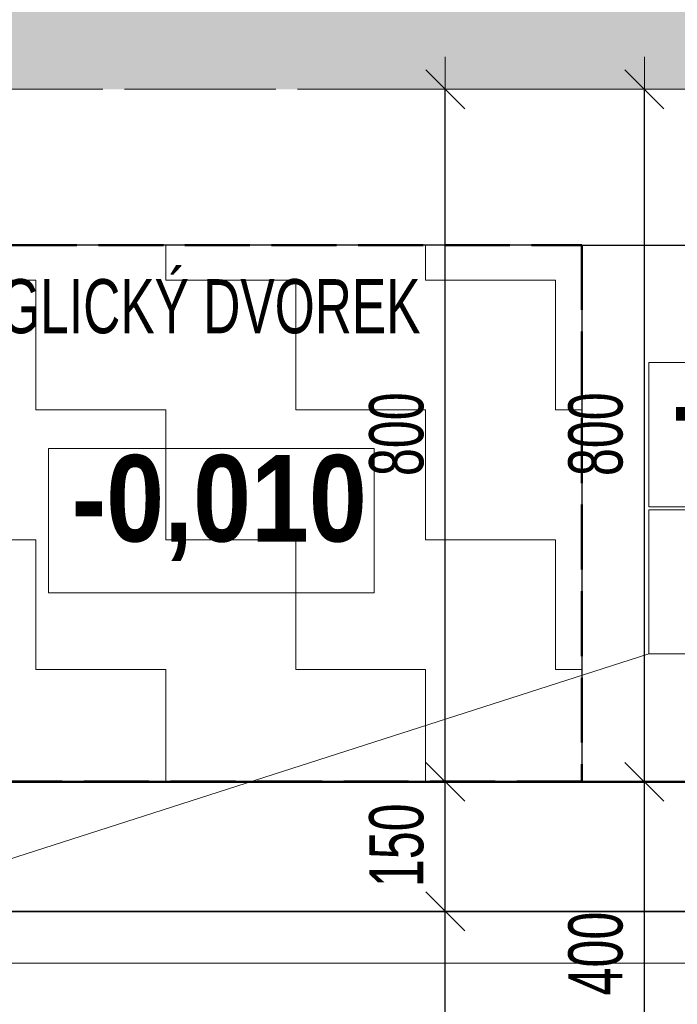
# Model space of a CAD drawing. Header units: millimetres. Extents: x -6145 to 8557, y -96590 to -75675.
# Tile 24 of 29: x 4181 to 4941, y -81987 to -80849. Entities that reach past the tile are written whole.
import ezdxf

# ---------------------------------------------------------------- set-up
doc = ezdxf.new("R2010")
doc.units = ezdxf.units.MM
doc.header["$PDMODE"] = 65
doc.linetypes.add('Carkovana 2x_1', pattern=[100, 75, -25])
doc.linetypes.add('Carkovana 2x_1_1', pattern=[200, 150, -50])
doc.layers.add('XR$1$VSTUPNÍ SCHODIŠTĚ - ZÁKLADY_1', color=7, linetype='Continuous', lineweight=25)
doc.layers.add('XR$2$VSTUPNÍ SCHODY - PUDORYS_1', color=7, linetype='Continuous', lineweight=25)
doc.styles.add('ARIALNARROW', font='ARIALN.TTF')
doc.dimstyles.new('DIMSTYLE_3', dxfattribs={"dimtxt": 62.5, "dimasz": 75, "dimexe": 0, "dimexo": 0, "dimgap": 31.25, "dimtad": 2, "dimdec": 0, "dimrnd": 5, "dimzin": 12, "dimdsep": 46, "dimtxsty": 'ARIALNARROW', "dimblk1": 'ALL_ML_STRICH', "dimblk2": 'ALL_ML_STRICH', "dimsah": 1, "dimcen": 0, "dimclrd": 6, "dimclre": 6, "dimclrt": 6, "dimadec": 0, "dimazin": 0, "dimtfac": 1, "dimtdec": 0, "dimtix": 1, "dimtmove": 2, "dimatfit": 3, "dimfxl": 0, "dimtzin": 0, "dimlwd": 0, "dimlwe": 13, "dimarcsym": 0})
doc.dimstyles.new('DIMSTYLE_5', dxfattribs={"dimtxt": 62.5, "dimasz": 75, "dimexe": 0, "dimexo": 0, "dimgap": 31.25, "dimtad": 2, "dimdec": 0, "dimrnd": 5, "dimzin": 12, "dimdsep": 46, "dimtxsty": 'ARIALNARROW', "dimblk1": 'ALL_ML_STRICH', "dimblk2": 'ALL_ML_STRICH', "dimsah": 1, "dimcen": 0, "dimclrd": 6, "dimclre": 6, "dimclrt": 6, "dimadec": 0, "dimazin": 0, "dimtfac": 1, "dimtdec": 0, "dimtix": 1, "dimtmove": 2, "dimatfit": 3, "dimfxl": 0, "dimtvp": 1.2, "dimtzin": 0, "dimlwd": 0, "dimlwe": 13, "dimarcsym": 0})
doc.dimstyles.new('DIMSTYLE_8', dxfattribs={"dimtxt": 100, "dimasz": 150, "dimexe": 0, "dimexo": 0, "dimgap": 50, "dimtad": 2, "dimdec": 0, "dimrnd": 5, "dimzin": 12, "dimdsep": 46, "dimtxsty": 'ARIALNARROW', "dimblk1": 'ALL_ML_STRICH', "dimblk2": 'ALL_ML_STRICH', "dimsah": 1, "dimcen": 0, "dimclrd": 6, "dimclre": 6, "dimclrt": 6, "dimadec": 0, "dimazin": 0, "dimtfac": 1, "dimtdec": 0, "dimtix": 1, "dimtmove": 2, "dimatfit": 3, "dimfxl": 0, "dimtzin": 0, "dimlwd": 0, "dimlwe": 18, "dimarcsym": 0})

# ---------------------------------------------------------------- blocks, each defined once
blk = doc.blocks.new('ALL_ML_STRICH')
at = {"color": 0, "linetype": 'ByBlock', "lineweight": -2}
for p, q in [((0, -0.5), (0, 0.5)), ((-0.3, -0.3), (0.3, 0.3)), ((-1, 0), (0.5, 0))]:
    blk.add_line(p, q, dxfattribs=at)
blk = doc.blocks.new('*D28')
at = {"layer": 'DEFPOINTS', "color": 6, "linetype": 'Continuous', "lineweight": 13}
for p in [(3752.2, -80397.5), (3752.2, -80417.5), (6880.5, -80929.4)]:
    blk.add_point(p, dxfattribs=at)
at = {"layer": 'XR$1$VSTUPNÍ SCHODIŠTĚ - ZÁKLADY_1', "color": 6, "linetype": 'Continuous', "lineweight": -2}
for p, q in [((3752.2, -80397.5), (3752.2, -80417.5)), ((3752.2, -80417.5), (6880.5, -80417.5)), ((6880.5, -80726.6), (6880.5, -80417.5))]:
    blk.add_line(p, q, dxfattribs=at)
at = {"layer": 'XR$1$VSTUPNÍ SCHODIŠTĚ - ZÁKLADY_1', "color": 6, "linetype": 'Continuous', "lineweight": 13, "xscale": 75, "yscale": 75, "zscale": 75, "rotation": 180}
blk.add_blockref('ALL_ML_STRICH', (3752.2, -80417.5), dxfattribs=at)
at = {"layer": 'XR$1$VSTUPNÍ SCHODIŠTĚ - ZÁKLADY_1', "color": 6, "linetype": 'Continuous', "lineweight": 13, "xscale": 75, "yscale": 75, "zscale": 75}
blk.add_blockref('ALL_ML_STRICH', (6880.5, -80417.5), dxfattribs=at)
at = {"layer": 'XR$1$VSTUPNÍ SCHODIŠTĚ - ZÁKLADY_1', "color": 6, "linetype": 'Continuous', "lineweight": 13, "insert": (5315.6, -80361.2), "char_height": 62.5, "width": 202.857, "attachment_point": 5, "style": 'ARIALNARROW'}
blk.add_mtext('\\W0.81;\\A1;{3130}', dxfattribs=at)
blk = doc.blocks.new('*D62')
at = {"layer": 'DEFPOINTS', "color": 6, "linetype": 'Continuous', "lineweight": 13}
for p in [(4666, -81729.7), (4666, -82129.7), (4902.8, -82129.7)]:
    blk.add_point(p, dxfattribs=at)
at = {"layer": 'XR$1$VSTUPNÍ SCHODIŠTĚ - ZÁKLADY_1', "color": 6, "linetype": 'Continuous', "lineweight": -2}
for p, q in [((4902.8, -81729.7), (4902.8, -81729.7)), ((4902.8, -82129.7), (4902.8, -81729.7)), ((4902.8, -82129.7), (4902.8, -82129.7))]:
    blk.add_line(p, q, dxfattribs=at)
at = {"layer": 'XR$1$VSTUPNÍ SCHODIŠTĚ - ZÁKLADY_1', "color": 6, "linetype": 'Continuous', "lineweight": 13, "xscale": 75, "yscale": 75, "zscale": 75}
for p, rotation in [((4902.8, -81729.7), 90), ((4902.8, -82129.7), 270)]:
    blk.add_blockref('ALL_ML_STRICH', p, dxfattribs=dict(at, rotation=rotation))
at = {"layer": 'XR$1$VSTUPNÍ SCHODIŠTĚ - ZÁKLADY_1', "color": 6, "linetype": 'Continuous', "lineweight": 13, "insert": (4846.6, -81928.1), "char_height": 62.5, "width": 152.143, "attachment_point": 5, "rotation": 90, "style": 'ARIALNARROW'}
blk.add_mtext('\\W0.81;\\A1;{400}', dxfattribs=at)
blk = doc.blocks.new('*D63')
at = {"layer": 'DEFPOINTS', "color": 6, "linetype": 'Continuous', "lineweight": 13}
for p in [(4666, -80929.4), (4666, -81729.7), (4902.8, -81729.7)]:
    blk.add_point(p, dxfattribs=at)
at = {"layer": 'XR$1$VSTUPNÍ SCHODIŠTĚ - ZÁKLADY_1', "color": 6, "linetype": 'Continuous', "lineweight": -2}
for p, q in [((4902.8, -80929.4), (4902.8, -80929.4)), ((4902.8, -81729.7), (4902.8, -80929.4)), ((4902.8, -81729.7), (4902.8, -81729.7))]:
    blk.add_line(p, q, dxfattribs=at)
at = {"layer": 'XR$1$VSTUPNÍ SCHODIŠTĚ - ZÁKLADY_1', "color": 6, "linetype": 'Continuous', "lineweight": 13, "xscale": 75, "yscale": 75, "zscale": 75}
for p, rotation in [((4902.8, -80929.4), 90), ((4902.8, -81729.7), 270)]:
    blk.add_blockref('ALL_ML_STRICH', p, dxfattribs=dict(at, rotation=rotation))
at = {"layer": 'XR$1$VSTUPNÍ SCHODIŠTĚ - ZÁKLADY_1', "color": 6, "linetype": 'Continuous', "lineweight": 13, "insert": (4846.6, -81328), "char_height": 62.5, "width": 152.143, "attachment_point": 5, "rotation": 90, "style": 'ARIALNARROW'}
blk.add_mtext('\\W0.81;\\A1;{800}', dxfattribs=at)
blk = doc.blocks.new('*D86')
at = {"layer": 'DEFPOINTS', "color": 6, "linetype": 'Continuous', "lineweight": 13}
for p in [(4904.3, -81879.4), (4672.8, -83429.4), (4926, -83429.4)]:
    blk.add_point(p, dxfattribs=at)
at = {"layer": 'XR$1$VSTUPNÍ SCHODIŠTĚ - ZÁKLADY_1', "color": 6, "linetype": 'Continuous', "lineweight": -2}
for p, q in [((4672.8, -81879.4), (4672.8, -81879.4)), ((4672.8, -83429.4), (4672.8, -81879.4)), ((4672.8, -83429.4), (4672.8, -83429.4))]:
    blk.add_line(p, q, dxfattribs=at)
at = {"layer": 'XR$1$VSTUPNÍ SCHODIŠTĚ - ZÁKLADY_1', "color": 6, "linetype": 'Continuous', "lineweight": 13, "xscale": 75, "yscale": 75, "zscale": 75}
for p, rotation in [((4672.8, -81879.4), 90), ((4672.8, -83429.4), 270)]:
    blk.add_blockref('ALL_ML_STRICH', p, dxfattribs=dict(at, rotation=rotation))
at = {"layer": 'XR$1$VSTUPNÍ SCHODIŠTĚ - ZÁKLADY_1', "color": 6, "linetype": 'Continuous', "lineweight": 13, "insert": (4616.6, -82680), "char_height": 62.5, "width": 202.857, "attachment_point": 5, "rotation": 90, "style": 'ARIALNARROW'}
blk.add_mtext('\\W0.81;\\A1;{1550}', dxfattribs=at)
blk = doc.blocks.new('*D87')
at = {"layer": 'DEFPOINTS', "color": 6, "linetype": 'Continuous', "lineweight": 13}
for p in [(4915.9, -81729.7), (4672.8, -81879.4), (4904.3, -81879.4)]:
    blk.add_point(p, dxfattribs=at)
at = {"layer": 'XR$1$VSTUPNÍ SCHODIŠTĚ - ZÁKLADY_1', "color": 6, "linetype": 'Continuous', "lineweight": -2}
for p, q in [((4672.8, -81729.7), (4672.8, -81729.7)), ((4672.8, -81879.4), (4672.8, -81729.7)), ((4672.8, -81879.4), (4672.8, -81879.4))]:
    blk.add_line(p, q, dxfattribs=at)
at = {"layer": 'XR$1$VSTUPNÍ SCHODIŠTĚ - ZÁKLADY_1', "color": 6, "linetype": 'Continuous', "lineweight": 13, "xscale": 75, "yscale": 75, "zscale": 75}
for p, rotation in [((4672.8, -81729.7), 90), ((4672.8, -81879.4), 270)]:
    blk.add_blockref('ALL_ML_STRICH', p, dxfattribs=dict(at, rotation=rotation))
at = {"layer": 'XR$1$VSTUPNÍ SCHODIŠTĚ - ZÁKLADY_1', "color": 6, "linetype": 'Continuous', "lineweight": 13, "insert": (4616.6, -81803), "char_height": 62.5, "width": 152.143, "attachment_point": 5, "rotation": 90, "style": 'ARIALNARROW'}
blk.add_mtext('\\W0.81;\\A1;{150}', dxfattribs=at)
blk = doc.blocks.new('*D88')
at = {"layer": 'DEFPOINTS', "color": 6, "linetype": 'Continuous', "lineweight": 13}
for p in [(4902.1, -80929.4), (4672.8, -81729.7), (4915.9, -81729.7)]:
    blk.add_point(p, dxfattribs=at)
at = {"layer": 'XR$1$VSTUPNÍ SCHODIŠTĚ - ZÁKLADY_1', "color": 6, "linetype": 'Continuous', "lineweight": -2}
for p, q in [((4672.8, -80929.4), (4672.8, -80929.4)), ((4672.8, -81729.7), (4672.8, -80929.4)), ((4672.8, -81729.7), (4672.8, -81729.7))]:
    blk.add_line(p, q, dxfattribs=at)
at = {"layer": 'XR$1$VSTUPNÍ SCHODIŠTĚ - ZÁKLADY_1', "color": 6, "linetype": 'Continuous', "lineweight": 13, "xscale": 75, "yscale": 75, "zscale": 75}
for p, rotation in [((4672.8, -80929.4), 90), ((4672.8, -81729.7), 270)]:
    blk.add_blockref('ALL_ML_STRICH', p, dxfattribs=dict(at, rotation=rotation))
at = {"layer": 'XR$1$VSTUPNÍ SCHODIŠTĚ - ZÁKLADY_1', "color": 6, "linetype": 'Continuous', "lineweight": 13, "insert": (4616.6, -81328), "char_height": 62.5, "width": 152.143, "attachment_point": 5, "rotation": 90, "style": 'ARIALNARROW'}
blk.add_mtext('\\W0.81;\\A1;{800}', dxfattribs=at)
blk = doc.blocks.new('*D130')
at = {"layer": 'DEFPOINTS', "color": 6, "linetype": 'Continuous', "lineweight": 18}
for p in [(3752.2, -80176.2), (3752.2, -80929.4), (6532.2, -81109.7)]:
    blk.add_point(p, dxfattribs=at)
at = {"layer": 'XR$2$VSTUPNÍ SCHODY - PUDORYS_1', "color": 6, "linetype": 'Continuous', "lineweight": -2}
for p, q in [((3752.2, -80176.2), (3752.2, -80176.2)), ((3752.2, -80176.2), (6532.2, -80176.2)), ((6532.2, -80709.3), (6532.2, -80176.2))]:
    blk.add_line(p, q, dxfattribs=at)
at = {"layer": 'XR$2$VSTUPNÍ SCHODY - PUDORYS_1', "color": 6, "linetype": 'Continuous', "lineweight": 18, "xscale": 150, "yscale": 150, "zscale": 150, "rotation": 180}
blk.add_blockref('ALL_ML_STRICH', (3752.2, -80176.2), dxfattribs=at)
at = {"layer": 'XR$2$VSTUPNÍ SCHODY - PUDORYS_1', "color": 6, "linetype": 'Continuous', "lineweight": 18, "xscale": 150, "yscale": 150, "zscale": 150}
blk.add_blockref('ALL_ML_STRICH', (6532.2, -80176.2), dxfattribs=at)
at = {"layer": 'XR$2$VSTUPNÍ SCHODY - PUDORYS_1', "color": 6, "linetype": 'Continuous', "lineweight": 18, "insert": (5141.1, -80076.2), "char_height": 100, "width": 324.571, "attachment_point": 5, "style": 'ARIALNARROW'}
blk.add_mtext('\\W0.81;\\A1;{2780}', dxfattribs=at)
blk = doc.blocks.new('*D145')
at = {"layer": 'DEFPOINTS', "color": 6, "linetype": 'Continuous', "lineweight": 18}
for p in [(3772.2, -81879.4), (6682.2, -81879.4), (3772.2, -82297.4)]:
    blk.add_point(p, dxfattribs=at)
at = {"layer": 'XR$2$VSTUPNÍ SCHODY - PUDORYS_1', "color": 6, "linetype": 'Continuous', "lineweight": -2}
for p, q in [((3772.2, -82037.3), (3772.2, -82297.4)), ((6682.2, -82271.7), (6682.2, -82297.4)), ((3772.2, -82297.4), (6682.2, -82297.4))]:
    blk.add_line(p, q, dxfattribs=at)
at = {"layer": 'XR$2$VSTUPNÍ SCHODY - PUDORYS_1', "color": 6, "linetype": 'Continuous', "lineweight": 18, "xscale": 150, "yscale": 150, "zscale": 150, "rotation": 180}
blk.add_blockref('ALL_ML_STRICH', (3772.2, -82297.4), dxfattribs=at)
at = {"layer": 'XR$2$VSTUPNÍ SCHODY - PUDORYS_1', "color": 6, "linetype": 'Continuous', "lineweight": 18, "xscale": 150, "yscale": 150, "zscale": 150}
blk.add_blockref('ALL_ML_STRICH', (6682.2, -82297.4), dxfattribs=at)
at = {"layer": 'XR$2$VSTUPNÍ SCHODY - PUDORYS_1', "color": 6, "linetype": 'Continuous', "lineweight": 18, "insert": (5226.1, -82197.4), "char_height": 100, "width": 324.571, "attachment_point": 5, "style": 'ARIALNARROW'}
blk.add_mtext('\\W0.81;\\A1;{2910}', dxfattribs=at)

msp = doc.modelspace()

# ---------------------------------------------------------------- hatches: boundary and pattern name
at = {"layer": 'XR$1$VSTUPNÍ SCHODIŠTĚ - ZÁKLADY_1', "linetype": 'Continuous', "lineweight": 25}
msp.add_hatch(color=254, dxfattribs=at).paths.add_polyline_path([(6444.2, -80583.2), (6359.5, -80529.3), (6298, -80479.4), (4052.2, -80479.4), (4052.2, -79844.7), (4003.9, -79844.7), (3834.6, -79906.3), (3752.2, -79937.1), (3752.2, -80929.4), (6880.5, -80929.4), (6821.4, -80883.5), (6759.8, -80829.6), (6690.6, -80791.1), (6644.4, -80729.5), (6598.2, -80660.2), (6528.9, -80621.7)])
at = {"layer": 'XR$2$VSTUPNÍ SCHODY - PUDORYS_1', "linetype": 'Continuous', "lineweight": 25}
msp.add_hatch(color=254, dxfattribs=at).paths.add_polyline_path([(6444.2, -80583.2), (6359.5, -80529.3), (6298, -80479.4), (4052.2, -80479.4), (4052.2, -79844.7), (4003.9, -79844.7), (3834.6, -79906.3), (3752.2, -79937.1), (3752.2, -80929.4), (6880.5, -80929.4), (6821.4, -80883.5), (6759.8, -80829.6), (6690.6, -80791.1), (6644.4, -80729.5), (6598.2, -80660.2), (6528.9, -80621.7)])
at = {"layer": 'XR$2$VSTUPNÍ SCHODY - PUDORYS_1', "linetype": 'Continuous', "lineweight": 13}
h = msp.add_hatch(dxfattribs=at)
h.set_pattern_fill('VZOR', color=5, scale=150, style=0, pattern_type=2)
h.set_pattern_definition([(0, (300, 300), (150, 150), [150, -150]), (90, (300, 300), (-150, 150), [150, -150])])
h.paths.add_polyline_path([(3772.2, -81729.4), (4830.5, -81729.4), (4830.5, -81109.4), (3772.2, -81109.4)], flags=0)

# ---------------------------------------------------------------- linework, layer by layer
at = {"layer": 'XR$1$VSTUPNÍ SCHODIŠTĚ - ZÁKLADY_1', "color": 8, "linetype": 'Carkovana 2x_1', "lineweight": 18}
for p, q in [((6877.2, -80929.4), (3752.2, -80929.4)), ((7142.4, -81109.4), (3692.2, -81109.4))]:
    msp.add_line(p, q, dxfattribs=at)
at = {"layer": 'XR$1$VSTUPNÍ SCHODIŠTĚ - ZÁKLADY_1', "color": 7, "linetype": 'Carkovana 2x_1', "lineweight": 50}
for p, q in [((3772.2, -81109.4), (4830.5, -81109.4)), ((4830.5, -81109.4), (4830.5, -81729.4)), ((4830.5, -81729.4), (3772.2, -81729.4))]:
    msp.add_line(p, q, dxfattribs=at)
at = {"layer": 'XR$1$VSTUPNÍ SCHODIŠTĚ - ZÁKLADY_1', "color": 14, "linetype": 'Continuous', "lineweight": 50}
msp.add_line((6482.2, -81729.7), (3632.2, -81729.7), dxfattribs=at)
at = {"layer": 'XR$1$VSTUPNÍ SCHODIŠTĚ - ZÁKLADY_1', "color": 7, "linetype": 'Continuous', "lineweight": 25}
for p, q in [((3772.2, -81729.7), (6532.2, -81729.7)), ((3772.2, -81879.7), (6682.2, -81879.7))]:
    msp.add_line(p, q, dxfattribs=at)
at = {"layer": 'XR$2$VSTUPNÍ SCHODY - PUDORYS_1', "color": 8, "linetype": 'Carkovana 2x_1_1', "lineweight": 18}
for p, q in [((6877.2, -80929.4), (3752.2, -80929.4)), ((7142.4, -81109.4), (3692.2, -81109.4))]:
    msp.add_line(p, q, dxfattribs=at)
at = {"layer": 'XR$2$VSTUPNÍ SCHODY - PUDORYS_1', "color": 7, "linetype": 'Continuous', "lineweight": 25}
for p, q in [((4830.5, -81109.4), (3772.2, -81109.4)), ((4830.5, -81109.4), (4830.5, -81729.4)), ((4830.5, -81109.4), (6532.2, -81109.7)), ((3772.2, -81729.4), (6532.2, -81729.7)), ((6682.2, -81879.4), (3772.2, -81879.4))]:
    msp.add_line(p, q, dxfattribs=at)
at = {"layer": 'XR$2$VSTUPNÍ SCHODY - PUDORYS_1', "color": 6, "linetype": 'Continuous', "lineweight": 13}
msp.add_line((4907.9, -81581.9), (3982.2, -81879.4), dxfattribs=at)
at = {"layer": 'XR$2$VSTUPNÍ SCHODY - PUDORYS_1', "color": 5, "linetype": 'Continuous', "lineweight": 13}
for p, q in [((3772.2, -81879.4), (6832.2, -81879.4)), ((6832.2, -81939.4), (3712.2, -81939.4))]:
    msp.add_line(p, q, dxfattribs=at)
at = {"layer": 'XR$2$VSTUPNÍ SCHODY - PUDORYS_1', "color": 6, "linetype": 'Continuous', "lineweight": 13}
for points in [[(4907.9, -81411.9), (5283.9, -81411.9), (5283.9, -81245.2), (4907.9, -81245.2), (4907.9, -81411.9)], [(4214.5, -81511.2), (4590.5, -81511.2), (4590.5, -81344.5), (4214.5, -81344.5), (4214.5, -81511.2)], [(4907.9, -81581.9), (5283.9, -81581.9), (5283.9, -81415.2), (4907.9, -81415.2), (4907.9, -81581.9)]]:
    msp.add_lwpolyline(points, dxfattribs=at)

# ---------------------------------------------------------------- texts
at = {"layer": 'XR$1$VSTUPNÍ SCHODIŠTĚ - ZÁKLADY_1', "color": 7, "linetype": 'Continuous', "lineweight": 25, "insert": (4076.3, -81212.2), "char_height": 62.5, "width": 592.518, "attachment_point": 7, "style": 'ARIALNARROW'}
msp.add_mtext('\\W0.83;ANGLICKÝ DVOREK', dxfattribs=at)
at = {"layer": 'XR$2$VSTUPNÍ SCHODY - PUDORYS_1', "color": 6, "linetype": 'Continuous', "lineweight": 13, "char_height": 100, "attachment_point": 7, "style": 'ARIALNARROW'}
for s, insert, width in [('\\W0.98;\\fArial Narrow|i0|b1|c0|p0;+0,090', (4934.6, -81375.2), 398.528), ('\\W1.05;\\fArial Narrow|i0|b1|c0|p0;-0,010', (4241.2, -81474.5), 401.875)]:
    msp.add_mtext(s, dxfattribs=dict(at, insert=insert, width=width))

# ---------------------------------------------------------------- dimensions: what is measured, and where the dimension line sits
at = {"layer": 'XR$1$VSTUPNÍ SCHODIŠTĚ - ZÁKLADY_1', "color": 6, "linetype": 'Continuous', "lineweight": 13}
dim = msp.add_linear_dim(base=(6880.5, -80417.5), p1=(3752.2, -80397.5), p2=(6880.5, -80726.6), dimstyle='DIMSTYLE_3', override={"dimpost": '<>', "dimclrd": 6, "dimclre": 6, "dimclrt": 6, "dimlwd": 0, "dimlwe": 13}, dxfattribs=at)
dim.commit()
dim.dimension.update_dxf_attribs({"geometry": '*D28', "text_midpoint": (5315.6, -80361.2), "dimtype": 160})
for base, p1, p2, dimstyle, picture, middle in [((4672.8, -80929.4), (4672.8, -81729.7), (4672.8, -80929.4), 'DIMSTYLE_3', '*D88', (4616.6, -81328)), ((4902.8, -80929.4), (4902.8, -81729.7), (4902.8, -80929.4), 'DIMSTYLE_3', '*D63', (4846.6, -81328)), ((4672.8, -81729.7), (4672.8, -81879.4), (4672.8, -81729.7), 'DIMSTYLE_5', '*D87', (4616.6, -81803)), ((4902.8, -81729.7), (4902.8, -82129.7), (4902.8, -81729.7), 'DIMSTYLE_3', '*D62', (4846.6, -81928.1)), ((4672.8, -81879.4), (4672.8, -83429.4), (4672.8, -81879.4), 'DIMSTYLE_3', '*D86', (4616.6, -82680))]:
    dim = msp.add_linear_dim(base=base, p1=p1, p2=p2, angle=90, dimstyle=dimstyle, override={"dimpost": '<>', "dimclrd": 6, "dimclre": 6, "dimclrt": 6, "dimlwd": 0, "dimlwe": 13}, dxfattribs=at)
    dim.commit()
    dim.dimension.update_dxf_attribs({"geometry": picture, "text_midpoint": middle, "dimtype": 160})
at = {"layer": 'XR$2$VSTUPNÍ SCHODY - PUDORYS_1', "color": 6, "linetype": 'Continuous', "lineweight": 18}
for base, p1, p2, picture, middle in [((6532.2, -80176.2), (3752.2, -80176.2), (6532.2, -80709.3), '*D130', (5141.1, -80076.2)), ((6682.2, -82297.4), (3772.2, -82037.3), (6682.2, -82271.7), '*D145', (5226.1, -82197.4))]:
    dim = msp.add_linear_dim(base=base, p1=p1, p2=p2, dimstyle='DIMSTYLE_8', override={"dimpost": '<>', "dimclrd": 6, "dimclre": 6, "dimclrt": 6, "dimlwd": 0, "dimlwe": 18}, dxfattribs=at)
    dim.commit()
    dim.dimension.update_dxf_attribs({"geometry": picture, "text_midpoint": middle, "dimtype": 160})

doc.saveas('drawing.dxf')
